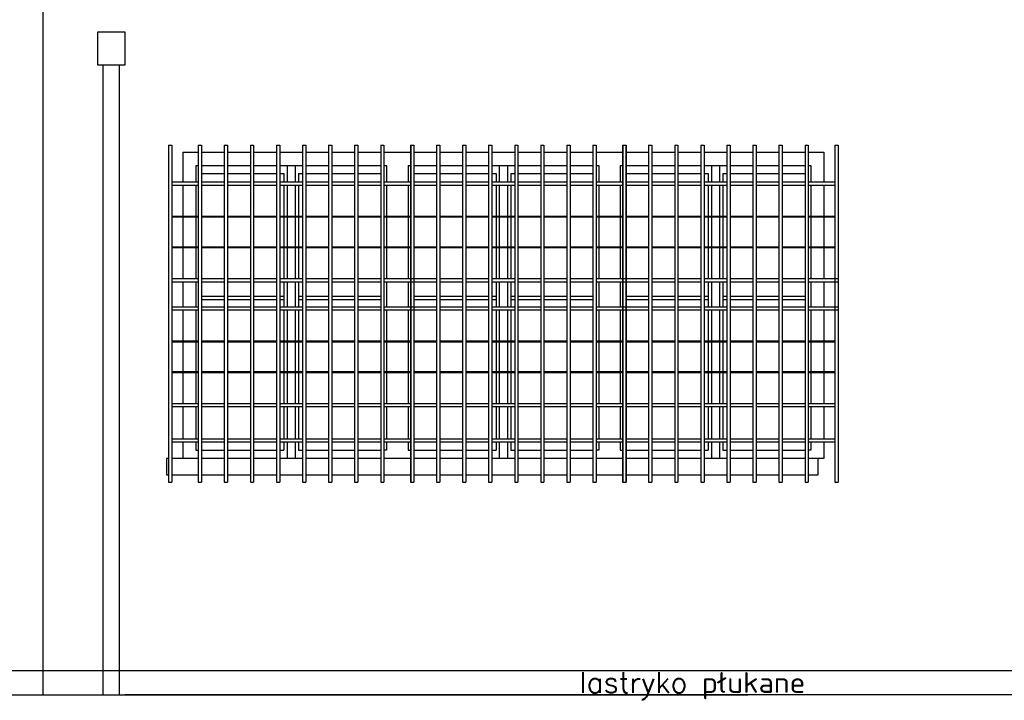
# Model space of a CAD drawing. Header units: millimetres. Extents: x 11979 to 23691, y 12825 to 41978.
# Tile 41 of 256: x 21223 to 21827, y 16792 to 17210. Entities that reach past the tile are written whole.
import ezdxf
from ezdxf.enums import TextEntityAlignment as Align

# ---------------------------------------------------------------- set-up
doc = ezdxf.new("R2010")
doc.units = ezdxf.units.MM
for name, color, linetype in [('-LI-WIDOK', 2, 'Continuous'), ('-TABELKA', 2, 'Continuous'), ('PROJEKTOWANE', 5, 'Continuous')]:
    doc.layers.add(name, color=color, linetype=linetype)
doc.styles.add('SIMPLEX', font='simplex')

msp = doc.modelspace()

# ---------------------------------------------------------------- linework, layer by layer
at = {"layer": '-LI-WIDOK'}
for p, q in [((21237.06, 17277.99), (21237.06, 16794.99)), ((21237.06, 17277.99), (21237.06, 16858.22)), ((21323.06, 17128.22), (21332.49, 17128.22)), ((21323.06, 17128.22), (21323.06, 17110.11)), ((21334.49, 17128.22), (21348.49, 17128.22)), ((21350.49, 17128.22), (21364.49, 17128.22)), ((21366.49, 17128.22), (21380.49, 17128.22)), ((21382.49, 17128.22), (21396.49, 17128.22)), ((21398.49, 17128.22), (21412.49, 17128.22)), ((21414.49, 17128.22), (21428.49, 17128.22)), ((21430.49, 17128.22), (21444.49, 17128.22)), ((21446.49, 17128.22), (21456.06, 17128.22)), ((21453.31, 17128.22), (21462.74, 17128.22)), ((21464.74, 17128.22), (21478.74, 17128.22)), ((21480.74, 17128.22), (21494.74, 17128.22)), ((21496.74, 17128.22), (21510.74, 17128.22)), ((21512.74, 17128.22), (21526.74, 17128.22)), ((21528.74, 17128.22), (21542.74, 17128.22)), ((21544.74, 17128.22), (21558.74, 17128.22)), ((21560.74, 17128.22), (21574.74, 17128.22)), ((21576.74, 17128.22), (21586.31, 17128.22)), ((21583.56, 17128.22), (21592.99, 17128.22)), ((21594.99, 17128.22), (21608.99, 17128.22)), ((21610.99, 17128.22), (21624.99, 17128.22)), ((21626.99, 17128.22), (21640.99, 17128.22)), ((21642.99, 17128.22), (21656.99, 17128.22)), ((21658.99, 17128.22), (21672.99, 17128.22)), ((21674.99, 17128.22), (21688.99, 17128.22)), ((21690.99, 17128.22), (21704.99, 17128.22)), ((21706.99, 17128.22), (21716.56, 17128.22)), ((21716.56, 17128.22), (21716.56, 17110.11)), ((21331.06, 17120.22), (21332.49, 17120.22)), ((21334.49, 17120.22), (21348.49, 17120.22)), ((21350.49, 17120.22), (21364.49, 17120.22)), ((21366.49, 17120.22), (21380.49, 17120.22)), ((21382.49, 17120.22), (21396.49, 17120.22)), ((21398.49, 17120.22), (21412.49, 17120.22)), ((21414.49, 17120.22), (21428.49, 17120.22)), ((21430.49, 17120.22), (21444.49, 17120.22)), ((21446.49, 17120.22), (21448.06, 17120.22)), ((21461.31, 17120.22), (21462.74, 17120.22)), ((21464.74, 17120.22), (21478.74, 17120.22)), ((21480.74, 17120.22), (21494.74, 17120.22)), ((21496.74, 17120.22), (21510.74, 17120.22)), ((21512.74, 17120.22), (21526.74, 17120.22)), ((21528.74, 17120.22), (21542.74, 17120.22)), ((21544.74, 17120.22), (21558.74, 17120.22)), ((21560.74, 17120.22), (21574.74, 17120.22)), ((21576.74, 17120.22), (21578.31, 17120.22)), ((21591.56, 17120.22), (21592.99, 17120.22)), ((21594.99, 17120.22), (21608.99, 17120.22)), ((21610.99, 17120.22), (21624.99, 17120.22)), ((21626.99, 17120.22), (21640.99, 17120.22)), ((21642.99, 17120.22), (21656.99, 17120.22)), ((21658.99, 17120.22), (21672.99, 17120.22)), ((21674.99, 17120.22), (21688.99, 17120.22)), ((21690.99, 17120.22), (21704.99, 17120.22)), ((21706.99, 17120.22), (21708.56, 17120.22)), ((21708.56, 17120.22), (21708.56, 17110.11)), ((21323.06, 17108.11), (21323.06, 17089.11)), ((21708.56, 17108.11), (21708.56, 17089.11)), ((21716.56, 17108.11), (21716.56, 17089.11)), ((21323.06, 17088.61), (21323.06, 17070.27)), ((21708.56, 17088.61), (21708.56, 17070.27)), ((21716.56, 17088.61), (21716.56, 17070.27)), ((21323.06, 17069.77), (21323.06, 17050.77)), ((21708.56, 17069.77), (21708.56, 17050.77)), ((21716.56, 17069.77), (21716.56, 17050.77)), ((21323.06, 17048.77), (21323.06, 17033.41)), ((21708.56, 17048.77), (21708.56, 17033.41)), ((21716.56, 17048.77), (21716.56, 17033.41)), ((21323.06, 17031.41), (21323.06, 17012.41)), ((21708.56, 17031.41), (21708.56, 17012.41)), ((21716.56, 17031.41), (21716.56, 17012.41)), ((21323.06, 17011.91), (21323.06, 16993.56)), ((21708.56, 17011.91), (21708.56, 16993.56)), ((21716.56, 17011.91), (21716.56, 16993.56)), ((21323.06, 16993.06), (21323.06, 16974.06)), ((21708.56, 16993.06), (21708.56, 16974.06)), ((21716.56, 16993.06), (21716.56, 16974.06)), ((21323.06, 16972.06), (21323.06, 16952.36)), ((21708.56, 16972.06), (21708.56, 16952.36)), ((21716.56, 16972.06), (21716.56, 16952.36)), ((21323.06, 16950.36), (21323.06, 16940.22)), ((21708.56, 16950.36), (21708.56, 16945.22)), ((21716.56, 16950.36), (21716.56, 16940.22)), ((21314.24, 16940.22), (21313.06, 16940.22)), ((21313.06, 16940.22), (21313.06, 16930.22)), ((21323.06, 16940.22), (21316.24, 16940.22)), ((21332.49, 16940.22), (21323.06, 16940.22)), ((21332.49, 16940.22), (21323.06, 16940.22)), ((21348.49, 16940.22), (21334.49, 16940.22)), ((21348.49, 16940.22), (21334.49, 16940.22)), ((21364.49, 16940.22), (21350.49, 16940.22)), ((21364.49, 16940.22), (21350.49, 16940.22)), ((21380.49, 16940.22), (21366.49, 16940.22)), ((21380.49, 16940.22), (21366.49, 16940.22)), ((21396.49, 16940.22), (21382.49, 16940.22)), ((21396.49, 16940.22), (21382.49, 16940.22)), ((21412.49, 16940.22), (21398.49, 16940.22)), ((21412.49, 16940.22), (21398.49, 16940.22)), ((21428.49, 16940.22), (21414.49, 16940.22)), ((21428.49, 16940.22), (21414.49, 16940.22)), ((21444.49, 16940.22), (21430.49, 16940.22)), ((21444.49, 16940.22), (21430.49, 16940.22)), ((21462.89, 16940.22), (21446.49, 16940.22)), ((21456.06, 16940.22), (21446.49, 16940.22)), ((21462.89, 16940.22), (21453.31, 16940.22)), ((21478.74, 16940.22), (21464.74, 16940.22)), ((21478.74, 16940.22), (21464.74, 16940.22)), ((21494.74, 16940.22), (21480.74, 16940.22)), ((21494.74, 16940.22), (21480.74, 16940.22)), ((21510.74, 16940.22), (21496.74, 16940.22)), ((21510.74, 16940.22), (21496.74, 16940.22)), ((21526.74, 16940.22), (21512.74, 16940.22)), ((21526.74, 16940.22), (21512.74, 16940.22)), ((21542.74, 16940.22), (21528.74, 16940.22)), ((21542.74, 16940.22), (21528.74, 16940.22)), ((21558.74, 16940.22), (21544.74, 16940.22)), ((21558.74, 16940.22), (21544.74, 16940.22)), ((21574.74, 16940.22), (21560.74, 16940.22)), ((21574.74, 16940.22), (21560.74, 16940.22)), ((21593.14, 16940.22), (21576.74, 16940.22)), ((21586.31, 16940.22), (21576.74, 16940.22)), ((21593.14, 16940.22), (21583.56, 16940.22)), ((21608.99, 16940.22), (21594.99, 16940.22)), ((21608.99, 16940.22), (21594.99, 16940.22)), ((21624.99, 16940.22), (21610.99, 16940.22)), ((21624.99, 16940.22), (21610.99, 16940.22)), ((21640.99, 16940.22), (21626.99, 16940.22)), ((21640.99, 16940.22), (21626.99, 16940.22)), ((21656.99, 16940.22), (21642.99, 16940.22)), ((21656.99, 16940.22), (21642.99, 16940.22)), ((21672.99, 16940.22), (21658.99, 16940.22)), ((21672.99, 16940.22), (21658.99, 16940.22)), ((21688.99, 16940.22), (21674.99, 16940.22)), ((21688.99, 16940.22), (21674.99, 16940.22)), ((21703.06, 16940.22), (21690.99, 16940.22)), ((21704.99, 16940.22), (21690.99, 16940.22)), ((21704.99, 16940.22), (21703.06, 16940.22)), ((21713.06, 16940.22), (21706.99, 16940.22)), ((21716.56, 16940.22), (21706.99, 16940.22)), ((21713.06, 16930.22), (21713.06, 16940.22)), ((21313.06, 16930.22), (21314.24, 16930.22)), ((21316.24, 16930.22), (21332.49, 16930.22)), ((21334.49, 16930.22), (21348.49, 16930.22)), ((21350.49, 16930.22), (21364.49, 16930.22)), ((21366.49, 16930.22), (21380.49, 16930.22)), ((21382.49, 16930.22), (21396.49, 16930.22)), ((21398.49, 16930.22), (21412.49, 16930.22)), ((21414.49, 16930.22), (21428.49, 16930.22)), ((21430.49, 16930.22), (21444.49, 16930.22)), ((21446.49, 16930.22), (21462.89, 16930.22)), ((21464.74, 16930.22), (21478.74, 16930.22)), ((21480.74, 16930.22), (21494.74, 16930.22)), ((21496.74, 16930.22), (21510.74, 16930.22)), ((21512.74, 16930.22), (21526.74, 16930.22)), ((21528.74, 16930.22), (21542.74, 16930.22)), ((21544.74, 16930.22), (21558.74, 16930.22)), ((21560.74, 16930.22), (21574.74, 16930.22)), ((21576.74, 16930.22), (21593.14, 16930.22)), ((21594.99, 16930.22), (21608.99, 16930.22)), ((21610.99, 16930.22), (21624.99, 16930.22)), ((21626.99, 16930.22), (21640.99, 16930.22)), ((21642.99, 16930.22), (21656.99, 16930.22)), ((21658.99, 16930.22), (21672.99, 16930.22)), ((21674.99, 16930.22), (21688.99, 16930.22)), ((21690.99, 16930.22), (21693.06, 16930.22)), ((21693.06, 16930.22), (21703.06, 16930.22)), ((21703.06, 16930.22), (21704.99, 16930.22)), ((21706.99, 16930.22), (21713.06, 16930.22)), ((20113.06, 16809.99), (21838.06, 16809.99)), ((20113.06, 16794.99), (21669.89, 16794.99)), ((22112.06, 16794.99), (21287.34, 16794.99))]:
    msp.add_line(p, q, dxfattribs=at)
at = {"layer": '-TABELKA'}
for p, q in [((21314.24, 17132.68), (21314.24, 16925.64)), ((21314.24, 17132.68), (21316.24, 17132.68)), ((21316.24, 17132.68), (21316.24, 16925.64)), ((21332.49, 17132.68), (21332.49, 16925.64)), ((21332.49, 17132.68), (21334.49, 17132.68)), ((21334.49, 17132.68), (21334.49, 16925.64)), ((21348.49, 17132.68), (21348.49, 16925.64)), ((21348.49, 17132.68), (21350.49, 17132.68)), ((21350.49, 17132.68), (21350.49, 16925.64)), ((21364.49, 17132.68), (21364.49, 16925.64)), ((21364.49, 17132.68), (21366.49, 17132.68)), ((21366.49, 17132.68), (21366.49, 16925.64)), ((21380.49, 17132.68), (21380.49, 16925.64)), ((21380.49, 17132.68), (21382.49, 17132.68)), ((21382.49, 17132.68), (21382.49, 16925.64)), ((21382.49, 17132.68), (21382.49, 16925.64)), ((21396.49, 17132.68), (21396.49, 16925.64)), ((21396.49, 17132.68), (21398.49, 17132.68)), ((21398.49, 17132.68), (21398.49, 16925.64)), ((21412.49, 17132.68), (21412.49, 16925.64)), ((21412.49, 17132.68), (21414.49, 17132.68)), ((21414.49, 17132.68), (21414.49, 16925.64)), ((21428.49, 17132.68), (21428.49, 16925.64)), ((21428.49, 17132.68), (21430.49, 17132.68)), ((21430.49, 17132.68), (21430.49, 16925.64)), ((21444.49, 17132.68), (21444.49, 16925.64)), ((21444.49, 17132.68), (21446.49, 17132.68)), ((21444.49, 17132.68), (21444.49, 16925.64)), ((21444.49, 17132.68), (21446.49, 17132.68)), ((21446.49, 17132.68), (21446.49, 16925.64)), ((21446.49, 17132.68), (21446.49, 16925.64)), ((21462.74, 17132.68), (21462.74, 16925.64)), ((21462.74, 17132.68), (21464.74, 17132.68)), ((21462.89, 17132.68), (21462.89, 16925.64)), ((21462.89, 17132.68), (21464.89, 17132.68)), ((21464.74, 17132.68), (21464.74, 16925.64)), ((21464.89, 17132.68), (21464.89, 16925.64)), ((21478.74, 17132.68), (21478.74, 16925.64)), ((21478.74, 17132.68), (21480.74, 17132.68)), ((21480.74, 17132.68), (21480.74, 16925.64)), ((21494.74, 17132.68), (21494.74, 16925.64)), ((21494.74, 17132.68), (21496.74, 17132.68)), ((21496.74, 17132.68), (21496.74, 16925.64)), ((21510.74, 17132.68), (21510.74, 16925.64)), ((21510.74, 17132.68), (21512.74, 17132.68)), ((21512.74, 17132.68), (21512.74, 16925.64)), ((21512.74, 17132.68), (21512.74, 16925.64)), ((21526.74, 17132.68), (21526.74, 16925.64)), ((21526.74, 17132.68), (21528.74, 17132.68)), ((21528.74, 17132.68), (21528.74, 16925.64)), ((21542.74, 17132.68), (21542.74, 16925.64)), ((21542.74, 17132.68), (21544.74, 17132.68)), ((21544.74, 17132.68), (21544.74, 16925.64)), ((21558.74, 17132.68), (21558.74, 16925.64)), ((21558.74, 17132.68), (21560.74, 17132.68)), ((21560.74, 17132.68), (21560.74, 16925.64)), ((21574.74, 17132.68), (21574.74, 16925.64)), ((21574.74, 17132.68), (21576.74, 17132.68)), ((21574.74, 17132.68), (21574.74, 16925.64)), ((21574.74, 17132.68), (21576.74, 17132.68)), ((21576.74, 17132.68), (21576.74, 16925.64)), ((21576.74, 17132.68), (21576.74, 16925.64)), ((21592.99, 17132.68), (21592.99, 16925.64)), ((21592.99, 17132.68), (21594.99, 17132.68)), ((21593.14, 17132.68), (21593.14, 16925.64)), ((21593.14, 17132.68), (21595.14, 17132.68)), ((21594.99, 17132.68), (21594.99, 16925.64)), ((21595.14, 17132.68), (21595.14, 16925.64)), ((21608.99, 17132.68), (21608.99, 16925.64)), ((21608.99, 17132.68), (21610.99, 17132.68)), ((21610.99, 17132.68), (21610.99, 16925.64)), ((21624.99, 17132.68), (21624.99, 16925.64)), ((21624.99, 17132.68), (21626.99, 17132.68)), ((21626.99, 17132.68), (21626.99, 16925.64)), ((21640.99, 17132.68), (21640.99, 16925.64)), ((21640.99, 17132.68), (21642.99, 17132.68)), ((21642.99, 17132.68), (21642.99, 16925.64)), ((21642.99, 17132.68), (21642.99, 16925.64)), ((21656.99, 17132.68), (21656.99, 16925.64)), ((21656.99, 17132.68), (21658.99, 17132.68)), ((21658.99, 17132.68), (21658.99, 16925.64)), ((21672.99, 17132.68), (21672.99, 16925.64)), ((21672.99, 17132.68), (21674.99, 17132.68)), ((21674.99, 17132.68), (21674.99, 16925.64)), ((21688.99, 17132.68), (21688.99, 16925.64)), ((21688.99, 17132.68), (21690.99, 17132.68)), ((21690.99, 17132.68), (21690.99, 16925.64)), ((21704.99, 17132.68), (21704.99, 16925.64)), ((21704.99, 17132.68), (21706.99, 17132.68)), ((21706.99, 17132.68), (21706.99, 16925.64)), ((21723.39, 17132.68), (21723.39, 16925.64)), ((21723.39, 17132.68), (21725.39, 17132.68)), ((21725.39, 17132.68), (21725.39, 16925.64)), ((21316.24, 17110.11), (21332.49, 17110.11)), ((21316.24, 17108.11), (21332.49, 17108.11)), ((21334.49, 17110.11), (21348.49, 17110.11)), ((21334.49, 17108.11), (21348.49, 17108.11)), ((21350.49, 17110.11), (21364.49, 17110.11)), ((21350.49, 17108.11), (21364.49, 17108.11)), ((21366.49, 17110.11), (21380.49, 17110.11)), ((21366.49, 17108.11), (21380.49, 17108.11)), ((21382.49, 17110.11), (21396.49, 17110.11)), ((21382.49, 17108.11), (21396.49, 17108.11)), ((21398.49, 17110.11), (21412.49, 17110.11)), ((21398.49, 17108.11), (21412.49, 17108.11)), ((21414.49, 17110.11), (21428.49, 17110.11)), ((21414.49, 17108.11), (21428.49, 17108.11)), ((21430.49, 17110.11), (21444.49, 17110.11)), ((21430.49, 17108.11), (21444.49, 17108.11)), ((21446.49, 17110.11), (21462.89, 17110.11)), ((21446.49, 17110.11), (21462.74, 17110.11)), ((21446.49, 17108.11), (21462.89, 17108.11)), ((21446.49, 17108.11), (21462.74, 17108.11)), ((21464.74, 17110.11), (21478.74, 17110.11)), ((21464.74, 17108.11), (21478.74, 17108.11)), ((21480.74, 17110.11), (21494.74, 17110.11)), ((21480.74, 17108.11), (21494.74, 17108.11)), ((21496.74, 17110.11), (21510.74, 17110.11)), ((21496.74, 17108.11), (21510.74, 17108.11)), ((21512.74, 17110.11), (21526.74, 17110.11)), ((21512.74, 17108.11), (21526.74, 17108.11)), ((21528.74, 17110.11), (21542.74, 17110.11)), ((21528.74, 17108.11), (21542.74, 17108.11)), ((21544.74, 17110.11), (21558.74, 17110.11)), ((21544.74, 17108.11), (21558.74, 17108.11)), ((21560.74, 17110.11), (21574.74, 17110.11)), ((21560.74, 17108.11), (21574.74, 17108.11)), ((21576.74, 17110.11), (21593.14, 17110.11)), ((21576.74, 17110.11), (21592.99, 17110.11)), ((21576.74, 17108.11), (21593.14, 17108.11)), ((21576.74, 17108.11), (21592.99, 17108.11)), ((21594.99, 17110.11), (21608.99, 17110.11)), ((21594.99, 17108.11), (21608.99, 17108.11)), ((21610.99, 17110.11), (21624.99, 17110.11)), ((21610.99, 17108.11), (21624.99, 17108.11)), ((21626.99, 17110.11), (21640.99, 17110.11)), ((21626.99, 17108.11), (21640.99, 17108.11)), ((21642.99, 17110.11), (21656.99, 17110.11)), ((21642.99, 17108.11), (21656.99, 17108.11)), ((21658.99, 17110.11), (21672.99, 17110.11)), ((21658.99, 17108.11), (21672.99, 17108.11)), ((21674.99, 17110.11), (21688.99, 17110.11)), ((21674.99, 17108.11), (21688.99, 17108.11)), ((21690.99, 17110.11), (21704.99, 17110.11)), ((21690.99, 17108.11), (21704.99, 17108.11)), ((21706.99, 17110.11), (21723.39, 17110.11)), ((21706.99, 17108.11), (21723.39, 17108.11)), ((21316.24, 17089.11), (21332.49, 17089.11)), ((21334.49, 17089.11), (21348.49, 17089.11)), ((21350.49, 17089.11), (21364.49, 17089.11)), ((21366.49, 17089.11), (21380.49, 17089.11)), ((21382.49, 17089.11), (21396.49, 17089.11)), ((21398.49, 17089.11), (21412.49, 17089.11)), ((21414.49, 17089.11), (21428.49, 17089.11)), ((21430.49, 17089.11), (21444.49, 17089.11)), ((21446.49, 17089.11), (21462.89, 17089.11)), ((21446.49, 17089.11), (21462.74, 17089.11)), ((21464.74, 17089.11), (21478.74, 17089.11)), ((21480.74, 17089.11), (21494.74, 17089.11)), ((21496.74, 17089.11), (21510.74, 17089.11)), ((21512.74, 17089.11), (21526.74, 17089.11)), ((21528.74, 17089.11), (21542.74, 17089.11)), ((21544.74, 17089.11), (21558.74, 17089.11)), ((21560.74, 17089.11), (21574.74, 17089.11)), ((21576.74, 17089.11), (21593.14, 17089.11)), ((21576.74, 17089.11), (21592.99, 17089.11)), ((21594.99, 17089.11), (21608.99, 17089.11)), ((21610.99, 17089.11), (21624.99, 17089.11)), ((21626.99, 17089.11), (21640.99, 17089.11)), ((21642.99, 17089.11), (21656.99, 17089.11)), ((21658.99, 17089.11), (21672.99, 17089.11)), ((21674.99, 17089.11), (21688.99, 17089.11)), ((21690.99, 17089.11), (21704.99, 17089.11)), ((21706.99, 17089.11), (21723.39, 17089.11)), ((21316.24, 17088.61), (21332.49, 17088.61)), ((21334.49, 17088.61), (21348.49, 17088.61)), ((21350.49, 17088.61), (21364.49, 17088.61)), ((21366.49, 17088.61), (21380.49, 17088.61)), ((21382.49, 17088.61), (21396.49, 17088.61)), ((21398.49, 17088.61), (21412.49, 17088.61)), ((21414.49, 17088.61), (21428.49, 17088.61)), ((21430.49, 17088.61), (21444.49, 17088.61)), ((21446.49, 17088.61), (21462.89, 17088.61)), ((21446.49, 17088.61), (21462.74, 17088.61)), ((21464.74, 17088.61), (21478.74, 17088.61)), ((21480.74, 17088.61), (21494.74, 17088.61)), ((21496.74, 17088.61), (21510.74, 17088.61)), ((21512.74, 17088.61), (21526.74, 17088.61)), ((21528.74, 17088.61), (21542.74, 17088.61)), ((21544.74, 17088.61), (21558.74, 17088.61)), ((21560.74, 17088.61), (21574.74, 17088.61)), ((21576.74, 17088.61), (21593.14, 17088.61)), ((21576.74, 17088.61), (21592.99, 17088.61)), ((21594.99, 17088.61), (21608.99, 17088.61)), ((21610.99, 17088.61), (21624.99, 17088.61)), ((21626.99, 17088.61), (21640.99, 17088.61)), ((21642.99, 17088.61), (21656.99, 17088.61)), ((21658.99, 17088.61), (21672.99, 17088.61)), ((21674.99, 17088.61), (21688.99, 17088.61)), ((21690.99, 17088.61), (21704.99, 17088.61)), ((21706.99, 17088.61), (21723.39, 17088.61)), ((21316.24, 17070.27), (21332.49, 17070.27)), ((21316.24, 17069.77), (21332.49, 17069.77)), ((21334.49, 17070.27), (21348.49, 17070.27)), ((21334.49, 17069.77), (21348.49, 17069.77)), ((21350.49, 17070.27), (21364.49, 17070.27)), ((21350.49, 17069.77), (21364.49, 17069.77)), ((21366.49, 17070.27), (21380.49, 17070.27)), ((21366.49, 17069.77), (21380.49, 17069.77)), ((21382.49, 17070.27), (21396.49, 17070.27)), ((21382.49, 17069.77), (21396.49, 17069.77)), ((21398.49, 17070.27), (21412.49, 17070.27)), ((21398.49, 17069.77), (21412.49, 17069.77)), ((21414.49, 17070.27), (21428.49, 17070.27)), ((21414.49, 17069.77), (21428.49, 17069.77)), ((21430.49, 17070.27), (21444.49, 17070.27)), ((21430.49, 17069.77), (21444.49, 17069.77)), ((21446.49, 17070.27), (21462.89, 17070.27)), ((21446.49, 17070.27), (21462.74, 17070.27)), ((21446.49, 17069.77), (21462.89, 17069.77)), ((21446.49, 17069.77), (21462.74, 17069.77)), ((21464.74, 17070.27), (21478.74, 17070.27)), ((21464.74, 17069.77), (21478.74, 17069.77)), ((21480.74, 17070.27), (21494.74, 17070.27)), ((21480.74, 17069.77), (21494.74, 17069.77)), ((21496.74, 17070.27), (21510.74, 17070.27)), ((21496.74, 17069.77), (21510.74, 17069.77)), ((21512.74, 17070.27), (21526.74, 17070.27)), ((21512.74, 17069.77), (21526.74, 17069.77)), ((21528.74, 17070.27), (21542.74, 17070.27)), ((21528.74, 17069.77), (21542.74, 17069.77)), ((21544.74, 17070.27), (21558.74, 17070.27)), ((21544.74, 17069.77), (21558.74, 17069.77)), ((21560.74, 17070.27), (21574.74, 17070.27)), ((21560.74, 17069.77), (21574.74, 17069.77)), ((21576.74, 17070.27), (21593.14, 17070.27)), ((21576.74, 17070.27), (21592.99, 17070.27)), ((21576.74, 17069.77), (21593.14, 17069.77)), ((21576.74, 17069.77), (21592.99, 17069.77)), ((21594.99, 17070.27), (21608.99, 17070.27)), ((21594.99, 17069.77), (21608.99, 17069.77)), ((21610.99, 17070.27), (21624.99, 17070.27)), ((21610.99, 17069.77), (21624.99, 17069.77)), ((21626.99, 17070.27), (21640.99, 17070.27)), ((21626.99, 17069.77), (21640.99, 17069.77)), ((21642.99, 17070.27), (21656.99, 17070.27)), ((21642.99, 17069.77), (21656.99, 17069.77)), ((21658.99, 17070.27), (21672.99, 17070.27)), ((21658.99, 17069.77), (21672.99, 17069.77)), ((21674.99, 17070.27), (21688.99, 17070.27)), ((21674.99, 17069.77), (21688.99, 17069.77)), ((21690.99, 17070.27), (21704.99, 17070.27)), ((21690.99, 17069.77), (21704.99, 17069.77)), ((21706.99, 17070.27), (21723.39, 17070.27)), ((21706.99, 17069.77), (21723.39, 17069.77)), ((21316.24, 17050.77), (21332.49, 17050.77)), ((21316.24, 17048.77), (21332.49, 17048.77)), ((21334.49, 17050.77), (21348.49, 17050.77)), ((21334.49, 17048.77), (21348.49, 17048.77)), ((21350.49, 17050.77), (21364.49, 17050.77)), ((21350.49, 17048.77), (21364.49, 17048.77)), ((21366.49, 17050.77), (21380.49, 17050.77)), ((21366.49, 17048.77), (21380.49, 17048.77)), ((21382.49, 17050.77), (21396.49, 17050.77)), ((21382.49, 17048.77), (21396.49, 17048.77)), ((21398.49, 17050.77), (21412.49, 17050.77)), ((21398.49, 17048.77), (21412.49, 17048.77)), ((21414.49, 17050.77), (21428.49, 17050.77)), ((21414.49, 17048.77), (21428.49, 17048.77)), ((21430.49, 17050.77), (21444.49, 17050.77)), ((21430.49, 17048.77), (21444.49, 17048.77)), ((21446.49, 17050.77), (21464.89, 17050.77)), ((21446.49, 17050.77), (21462.74, 17050.77)), ((21446.49, 17048.77), (21464.89, 17048.77)), ((21446.49, 17048.77), (21462.74, 17048.77)), ((21464.74, 17050.77), (21478.74, 17050.77)), ((21464.74, 17048.77), (21478.74, 17048.77)), ((21480.74, 17050.77), (21494.74, 17050.77)), ((21480.74, 17048.77), (21494.74, 17048.77)), ((21496.74, 17050.77), (21510.74, 17050.77)), ((21496.74, 17048.77), (21510.74, 17048.77)), ((21512.74, 17050.77), (21526.74, 17050.77)), ((21512.74, 17048.77), (21526.74, 17048.77)), ((21528.74, 17050.77), (21542.74, 17050.77)), ((21528.74, 17048.77), (21542.74, 17048.77)), ((21544.74, 17050.77), (21558.74, 17050.77)), ((21544.74, 17048.77), (21558.74, 17048.77)), ((21560.74, 17050.77), (21574.74, 17050.77)), ((21560.74, 17048.77), (21574.74, 17048.77)), ((21576.74, 17050.77), (21595.14, 17050.77)), ((21576.74, 17050.77), (21592.99, 17050.77)), ((21576.74, 17048.77), (21595.14, 17048.77)), ((21576.74, 17048.77), (21592.99, 17048.77)), ((21594.99, 17050.77), (21608.99, 17050.77)), ((21594.99, 17048.77), (21608.99, 17048.77)), ((21610.99, 17050.77), (21624.99, 17050.77)), ((21610.99, 17048.77), (21624.99, 17048.77)), ((21626.99, 17050.77), (21640.99, 17050.77)), ((21626.99, 17048.77), (21640.99, 17048.77)), ((21642.99, 17050.77), (21656.99, 17050.77)), ((21642.99, 17048.77), (21656.99, 17048.77)), ((21658.99, 17050.77), (21672.99, 17050.77)), ((21658.99, 17048.77), (21672.99, 17048.77)), ((21674.99, 17050.77), (21688.99, 17050.77)), ((21674.99, 17048.77), (21688.99, 17048.77)), ((21690.99, 17050.77), (21704.99, 17050.77)), ((21690.99, 17048.77), (21704.99, 17048.77)), ((21706.99, 17050.77), (21725.39, 17050.77)), ((21706.99, 17048.77), (21725.39, 17048.77)), ((21316.24, 17033.41), (21332.56, 17033.41)), ((21316.24, 17031.41), (21332.49, 17031.41)), ((21334.49, 17033.41), (21348.49, 17033.41)), ((21334.49, 17031.41), (21348.49, 17031.41)), ((21350.49, 17033.41), (21364.49, 17033.41)), ((21350.49, 17031.41), (21364.49, 17031.41)), ((21366.49, 17033.41), (21380.49, 17033.41)), ((21366.49, 17031.41), (21380.49, 17031.41)), ((21382.49, 17033.41), (21396.49, 17033.41)), ((21382.49, 17031.41), (21396.49, 17031.41)), ((21398.49, 17033.41), (21412.49, 17033.41)), ((21398.49, 17031.41), (21412.49, 17031.41)), ((21414.49, 17033.41), (21428.49, 17033.41)), ((21414.49, 17031.41), (21428.49, 17031.41)), ((21430.49, 17033.41), (21444.49, 17033.41)), ((21430.49, 17031.41), (21444.49, 17031.41)), ((21446.24, 17033.41), (21464.89, 17033.41)), ((21446.24, 17031.41), (21464.89, 17031.41)), ((21446.49, 17033.41), (21462.81, 17033.41)), ((21446.49, 17031.41), (21462.74, 17031.41)), ((21464.74, 17033.41), (21478.74, 17033.41)), ((21464.74, 17031.41), (21478.74, 17031.41)), ((21480.74, 17033.41), (21494.74, 17033.41)), ((21480.74, 17031.41), (21494.74, 17031.41)), ((21496.74, 17033.41), (21510.74, 17033.41)), ((21496.74, 17031.41), (21510.74, 17031.41)), ((21512.74, 17033.41), (21526.74, 17033.41)), ((21512.74, 17031.41), (21526.74, 17031.41)), ((21528.74, 17033.41), (21542.74, 17033.41)), ((21528.74, 17031.41), (21542.74, 17031.41)), ((21544.74, 17033.41), (21558.74, 17033.41)), ((21544.74, 17031.41), (21558.74, 17031.41)), ((21560.74, 17033.41), (21574.74, 17033.41)), ((21560.74, 17031.41), (21574.74, 17031.41)), ((21576.49, 17033.41), (21595.14, 17033.41)), ((21576.49, 17031.41), (21595.14, 17031.41)), ((21576.74, 17033.41), (21593.06, 17033.41)), ((21576.74, 17031.41), (21592.99, 17031.41)), ((21594.99, 17033.41), (21608.99, 17033.41)), ((21594.99, 17031.41), (21608.99, 17031.41)), ((21610.99, 17033.41), (21624.99, 17033.41)), ((21610.99, 17031.41), (21624.99, 17031.41)), ((21626.99, 17033.41), (21640.99, 17033.41)), ((21626.99, 17031.41), (21640.99, 17031.41)), ((21642.99, 17033.41), (21656.99, 17033.41)), ((21642.99, 17031.41), (21656.99, 17031.41)), ((21658.99, 17033.41), (21672.99, 17033.41)), ((21658.99, 17031.41), (21672.99, 17031.41)), ((21674.99, 17033.41), (21688.99, 17033.41)), ((21674.99, 17031.41), (21688.99, 17031.41)), ((21690.99, 17033.41), (21704.99, 17033.41)), ((21690.99, 17031.41), (21704.99, 17031.41)), ((21706.74, 17033.41), (21725.39, 17033.41)), ((21706.74, 17031.41), (21725.39, 17031.41)), ((21316.24, 17012.41), (21332.49, 17012.41)), ((21316.24, 17011.91), (21332.49, 17011.91)), ((21334.49, 17012.41), (21348.49, 17012.41)), ((21334.49, 17011.91), (21348.49, 17011.91)), ((21350.49, 17012.41), (21364.49, 17012.41)), ((21350.49, 17011.91), (21364.49, 17011.91)), ((21366.49, 17012.41), (21380.49, 17012.41)), ((21366.49, 17011.91), (21380.49, 17011.91)), ((21382.49, 17012.41), (21396.49, 17012.41)), ((21382.49, 17011.91), (21396.49, 17011.91)), ((21398.49, 17012.41), (21412.49, 17012.41)), ((21398.49, 17011.91), (21412.49, 17011.91)), ((21414.49, 17012.41), (21428.49, 17012.41)), ((21414.49, 17011.91), (21428.49, 17011.91)), ((21430.49, 17012.41), (21444.49, 17012.41)), ((21430.49, 17011.91), (21444.49, 17011.91)), ((21446.49, 17012.41), (21462.89, 17012.41)), ((21446.49, 17012.41), (21462.74, 17012.41)), ((21446.49, 17011.91), (21462.89, 17011.91)), ((21446.49, 17011.91), (21462.74, 17011.91)), ((21464.74, 17012.41), (21478.74, 17012.41)), ((21464.74, 17011.91), (21478.74, 17011.91)), ((21480.74, 17012.41), (21494.74, 17012.41)), ((21480.74, 17011.91), (21494.74, 17011.91)), ((21496.74, 17012.41), (21510.74, 17012.41)), ((21496.74, 17011.91), (21510.74, 17011.91)), ((21512.74, 17012.41), (21526.74, 17012.41)), ((21512.74, 17011.91), (21526.74, 17011.91)), ((21528.74, 17012.41), (21542.74, 17012.41)), ((21528.74, 17011.91), (21542.74, 17011.91)), ((21544.74, 17012.41), (21558.74, 17012.41)), ((21544.74, 17011.91), (21558.74, 17011.91)), ((21560.74, 17012.41), (21574.74, 17012.41)), ((21560.74, 17011.91), (21574.74, 17011.91)), ((21576.74, 17012.41), (21593.14, 17012.41)), ((21576.74, 17012.41), (21592.99, 17012.41)), ((21576.74, 17011.91), (21593.14, 17011.91)), ((21576.74, 17011.91), (21592.99, 17011.91)), ((21594.99, 17012.41), (21608.99, 17012.41)), ((21594.99, 17011.91), (21608.99, 17011.91)), ((21610.99, 17012.41), (21624.99, 17012.41)), ((21610.99, 17011.91), (21624.99, 17011.91)), ((21626.99, 17012.41), (21640.99, 17012.41)), ((21626.99, 17011.91), (21640.99, 17011.91)), ((21642.99, 17012.41), (21656.99, 17012.41)), ((21642.99, 17011.91), (21656.99, 17011.91)), ((21658.99, 17012.41), (21672.99, 17012.41)), ((21658.99, 17011.91), (21672.99, 17011.91)), ((21674.99, 17012.41), (21688.99, 17012.41)), ((21674.99, 17011.91), (21688.99, 17011.91)), ((21690.99, 17012.41), (21704.99, 17012.41)), ((21690.99, 17011.91), (21704.99, 17011.91)), ((21706.99, 17012.41), (21723.39, 17012.41)), ((21706.99, 17011.91), (21723.39, 17011.91)), ((21316.24, 16993.56), (21332.49, 16993.56)), ((21316.24, 16993.06), (21332.49, 16993.06)), ((21334.49, 16993.56), (21348.49, 16993.56)), ((21334.49, 16993.06), (21348.49, 16993.06)), ((21350.49, 16993.56), (21364.49, 16993.56)), ((21350.49, 16993.06), (21364.49, 16993.06)), ((21366.49, 16993.56), (21380.49, 16993.56)), ((21366.49, 16993.06), (21380.49, 16993.06)), ((21382.49, 16993.56), (21396.49, 16993.56)), ((21382.49, 16993.06), (21396.49, 16993.06)), ((21398.49, 16993.56), (21412.49, 16993.56)), ((21398.49, 16993.06), (21412.49, 16993.06)), ((21414.49, 16993.56), (21428.49, 16993.56)), ((21414.49, 16993.06), (21428.49, 16993.06)), ((21430.49, 16993.56), (21444.49, 16993.56)), ((21430.49, 16993.06), (21444.49, 16993.06)), ((21446.49, 16993.56), (21462.89, 16993.56)), ((21446.49, 16993.56), (21462.74, 16993.56)), ((21446.49, 16993.06), (21462.89, 16993.06)), ((21446.49, 16993.06), (21462.74, 16993.06)), ((21464.74, 16993.56), (21478.74, 16993.56)), ((21464.74, 16993.06), (21478.74, 16993.06)), ((21480.74, 16993.56), (21494.74, 16993.56)), ((21480.74, 16993.06), (21494.74, 16993.06)), ((21496.74, 16993.56), (21510.74, 16993.56)), ((21496.74, 16993.06), (21510.74, 16993.06)), ((21512.74, 16993.56), (21526.74, 16993.56)), ((21512.74, 16993.06), (21526.74, 16993.06)), ((21528.74, 16993.56), (21542.74, 16993.56)), ((21528.74, 16993.06), (21542.74, 16993.06)), ((21544.74, 16993.56), (21558.74, 16993.56)), ((21544.74, 16993.06), (21558.74, 16993.06)), ((21560.74, 16993.56), (21574.74, 16993.56)), ((21560.74, 16993.06), (21574.74, 16993.06)), ((21576.74, 16993.56), (21593.14, 16993.56)), ((21576.74, 16993.56), (21592.99, 16993.56)), ((21576.74, 16993.06), (21593.14, 16993.06)), ((21576.74, 16993.06), (21592.99, 16993.06)), ((21594.99, 16993.56), (21608.99, 16993.56)), ((21594.99, 16993.06), (21608.99, 16993.06)), ((21610.99, 16993.56), (21624.99, 16993.56)), ((21610.99, 16993.06), (21624.99, 16993.06)), ((21626.99, 16993.56), (21640.99, 16993.56)), ((21626.99, 16993.06), (21640.99, 16993.06)), ((21642.99, 16993.56), (21656.99, 16993.56)), ((21642.99, 16993.06), (21656.99, 16993.06)), ((21658.99, 16993.56), (21672.99, 16993.56)), ((21658.99, 16993.06), (21672.99, 16993.06)), ((21674.99, 16993.56), (21688.99, 16993.56)), ((21674.99, 16993.06), (21688.99, 16993.06)), ((21690.99, 16993.56), (21704.99, 16993.56)), ((21690.99, 16993.06), (21704.99, 16993.06)), ((21706.99, 16993.56), (21723.39, 16993.56)), ((21706.99, 16993.06), (21723.39, 16993.06)), ((21316.24, 16974.06), (21332.49, 16974.06)), ((21334.49, 16974.06), (21348.49, 16974.06)), ((21350.49, 16974.06), (21364.49, 16974.06)), ((21366.49, 16974.06), (21380.49, 16974.06)), ((21382.49, 16974.06), (21396.49, 16974.06)), ((21398.49, 16974.06), (21412.49, 16974.06)), ((21414.49, 16974.06), (21428.49, 16974.06)), ((21430.49, 16974.06), (21444.49, 16974.06)), ((21446.49, 16974.06), (21462.74, 16974.06)), ((21446.56, 16974.06), (21462.89, 16974.06)), ((21464.74, 16974.06), (21478.74, 16974.06)), ((21480.74, 16974.06), (21494.74, 16974.06)), ((21496.74, 16974.06), (21510.74, 16974.06)), ((21512.74, 16974.06), (21526.74, 16974.06)), ((21528.74, 16974.06), (21542.74, 16974.06)), ((21544.74, 16974.06), (21558.74, 16974.06)), ((21560.74, 16974.06), (21574.74, 16974.06)), ((21576.74, 16974.06), (21592.99, 16974.06)), ((21576.81, 16974.06), (21593.14, 16974.06)), ((21594.99, 16974.06), (21608.99, 16974.06)), ((21610.99, 16974.06), (21624.99, 16974.06)), ((21626.99, 16974.06), (21640.99, 16974.06)), ((21642.99, 16974.06), (21656.99, 16974.06)), ((21658.99, 16974.06), (21672.99, 16974.06)), ((21674.99, 16974.06), (21688.99, 16974.06)), ((21690.99, 16974.06), (21704.99, 16974.06)), ((21707.06, 16974.06), (21723.39, 16974.06)), ((21316.24, 16972.06), (21332.49, 16972.06)), ((21334.49, 16972.06), (21348.49, 16972.06)), ((21350.49, 16972.06), (21364.49, 16972.06)), ((21366.49, 16972.06), (21380.49, 16972.06)), ((21382.49, 16972.06), (21396.49, 16972.06)), ((21398.49, 16972.06), (21412.49, 16972.06)), ((21414.49, 16972.06), (21428.49, 16972.06)), ((21430.49, 16972.06), (21444.49, 16972.06)), ((21446.49, 16972.06), (21462.89, 16972.06)), ((21446.49, 16972.06), (21462.74, 16972.06)), ((21464.74, 16972.06), (21478.74, 16972.06)), ((21480.74, 16972.06), (21494.74, 16972.06)), ((21496.74, 16972.06), (21510.74, 16972.06)), ((21512.74, 16972.06), (21526.74, 16972.06)), ((21528.74, 16972.06), (21542.74, 16972.06)), ((21544.74, 16972.06), (21558.74, 16972.06)), ((21560.74, 16972.06), (21574.74, 16972.06)), ((21576.74, 16972.06), (21593.14, 16972.06)), ((21576.74, 16972.06), (21592.99, 16972.06)), ((21594.99, 16972.06), (21608.99, 16972.06)), ((21610.99, 16972.06), (21624.99, 16972.06)), ((21626.99, 16972.06), (21640.99, 16972.06)), ((21642.99, 16972.06), (21656.99, 16972.06)), ((21658.99, 16972.06), (21672.99, 16972.06)), ((21674.99, 16972.06), (21688.99, 16972.06)), ((21690.99, 16972.06), (21704.99, 16972.06)), ((21706.99, 16972.06), (21723.39, 16972.06)), ((21316.24, 16952.36), (21332.49, 16952.36)), ((21316.24, 16950.36), (21332.49, 16950.36)), ((21334.49, 16952.36), (21348.49, 16952.36)), ((21334.49, 16950.36), (21348.49, 16950.36)), ((21350.49, 16952.36), (21364.49, 16952.36)), ((21350.49, 16950.36), (21364.49, 16950.36)), ((21366.49, 16952.36), (21380.49, 16952.36)), ((21366.49, 16950.36), (21380.49, 16950.36)), ((21382.49, 16952.36), (21396.49, 16952.36)), ((21382.49, 16950.36), (21396.49, 16950.36)), ((21398.49, 16952.36), (21412.49, 16952.36)), ((21398.49, 16950.36), (21412.49, 16950.36)), ((21414.49, 16952.36), (21428.49, 16952.36)), ((21414.49, 16950.36), (21428.49, 16950.36)), ((21430.49, 16952.36), (21444.49, 16952.36)), ((21430.49, 16950.36), (21444.49, 16950.36)), ((21446.49, 16952.36), (21462.74, 16952.36)), ((21446.49, 16950.36), (21462.89, 16950.36)), ((21446.49, 16950.36), (21462.74, 16950.36)), ((21446.56, 16952.36), (21462.89, 16952.36)), ((21464.74, 16952.36), (21478.74, 16952.36)), ((21464.74, 16950.36), (21478.74, 16950.36)), ((21480.74, 16952.36), (21494.74, 16952.36)), ((21480.74, 16950.36), (21494.74, 16950.36)), ((21496.74, 16952.36), (21510.74, 16952.36)), ((21496.74, 16950.36), (21510.74, 16950.36)), ((21512.74, 16952.36), (21526.74, 16952.36)), ((21512.74, 16950.36), (21526.74, 16950.36)), ((21528.74, 16952.36), (21542.74, 16952.36)), ((21528.74, 16950.36), (21542.74, 16950.36)), ((21544.74, 16952.36), (21558.74, 16952.36)), ((21544.74, 16950.36), (21558.74, 16950.36)), ((21560.74, 16952.36), (21574.74, 16952.36)), ((21560.74, 16950.36), (21574.74, 16950.36)), ((21576.74, 16952.36), (21592.99, 16952.36)), ((21576.74, 16950.36), (21593.14, 16950.36)), ((21576.74, 16950.36), (21592.99, 16950.36)), ((21576.81, 16952.36), (21593.14, 16952.36)), ((21594.99, 16952.36), (21608.99, 16952.36)), ((21594.99, 16950.36), (21608.99, 16950.36)), ((21610.99, 16952.36), (21624.99, 16952.36)), ((21610.99, 16950.36), (21624.99, 16950.36)), ((21626.99, 16952.36), (21640.99, 16952.36)), ((21626.99, 16950.36), (21640.99, 16950.36)), ((21642.99, 16952.36), (21656.99, 16952.36)), ((21642.99, 16950.36), (21656.99, 16950.36)), ((21658.99, 16952.36), (21672.99, 16952.36)), ((21658.99, 16950.36), (21672.99, 16950.36)), ((21674.99, 16952.36), (21688.99, 16952.36)), ((21674.99, 16950.36), (21688.99, 16950.36)), ((21690.99, 16952.36), (21704.99, 16952.36)), ((21690.99, 16950.36), (21704.99, 16950.36)), ((21706.99, 16950.36), (21723.39, 16950.36)), ((21707.06, 16952.36), (21723.39, 16952.36)), ((21314.24, 16925.64), (21316.24, 16925.64)), ((21332.49, 16925.64), (21334.49, 16925.64)), ((21348.49, 16925.64), (21350.49, 16925.64)), ((21364.49, 16925.64), (21366.49, 16925.64)), ((21380.49, 16925.64), (21382.49, 16925.64)), ((21396.49, 16925.64), (21398.49, 16925.64)), ((21412.49, 16925.64), (21414.49, 16925.64)), ((21428.49, 16925.64), (21430.49, 16925.64)), ((21444.49, 16925.64), (21446.49, 16925.64)), ((21444.49, 16925.64), (21446.49, 16925.64)), ((21462.74, 16925.64), (21464.74, 16925.64)), ((21462.89, 16925.64), (21464.89, 16925.64)), ((21478.74, 16925.64), (21480.74, 16925.64)), ((21494.74, 16925.64), (21496.74, 16925.64)), ((21510.74, 16925.64), (21512.74, 16925.64)), ((21526.74, 16925.64), (21528.74, 16925.64)), ((21542.74, 16925.64), (21544.74, 16925.64)), ((21558.74, 16925.64), (21560.74, 16925.64)), ((21574.74, 16925.64), (21576.74, 16925.64)), ((21574.74, 16925.64), (21576.74, 16925.64)), ((21592.99, 16925.64), (21594.99, 16925.64)), ((21593.14, 16925.64), (21595.14, 16925.64)), ((21608.99, 16925.64), (21610.99, 16925.64)), ((21624.99, 16925.64), (21626.99, 16925.64)), ((21640.99, 16925.64), (21642.99, 16925.64)), ((21656.99, 16925.64), (21658.99, 16925.64)), ((21672.99, 16925.64), (21674.99, 16925.64)), ((21688.99, 16925.64), (21690.99, 16925.64)), ((21704.99, 16925.64), (21706.99, 16925.64)), ((21723.39, 16925.64), (21725.39, 16925.64))]:
    msp.add_line(p, q, dxfattribs=at)
at = {"layer": 'PROJEKTOWANE'}
for p, q in [((21287.61, 17201.99), (21270.61, 17201.99)), ((21270.61, 17201.99), (21270.61, 17181.99)), ((21287.61, 17181.99), (21287.61, 17201.99)), ((21270.61, 17181.99), (21287.61, 17181.99)), ((21331.06, 17120.22), (21331.06, 17110.11)), ((21387.06, 17120.22), (21387.06, 17110.11)), ((21392.06, 17120.22), (21392.06, 17110.11)), ((21448.06, 17120.22), (21448.06, 17110.11)), ((21461.31, 17120.22), (21461.31, 17110.11)), ((21517.31, 17120.22), (21517.31, 17110.11)), ((21522.31, 17120.22), (21522.31, 17110.11)), ((21578.31, 17120.22), (21578.31, 17110.11)), ((21591.56, 17120.22), (21591.56, 17110.11)), ((21647.56, 17120.22), (21647.56, 17110.11)), ((21652.56, 17120.22), (21652.56, 17110.11)), ((21334.81, 17115.22), (21348.49, 17115.22)), ((21350.49, 17115.22), (21364.49, 17115.22)), ((21366.49, 17115.22), (21380.49, 17115.22)), ((21382.49, 17115.22), (21385.06, 17115.22)), ((21385.06, 17115.22), (21385.06, 17110.11)), ((21394.06, 17115.22), (21396.49, 17115.22)), ((21394.06, 17115.22), (21394.06, 17110.11)), ((21398.49, 17115.22), (21412.49, 17115.22)), ((21414.49, 17115.22), (21428.49, 17115.22)), ((21430.49, 17115.22), (21444.49, 17115.22)), ((21440.74, 17115.22), (21440.99, 17115.22)), ((21465.06, 17115.22), (21478.74, 17115.22)), ((21480.74, 17115.22), (21494.74, 17115.22)), ((21496.74, 17115.22), (21510.74, 17115.22)), ((21512.74, 17115.22), (21515.31, 17115.22)), ((21515.31, 17115.22), (21515.31, 17110.11)), ((21524.31, 17115.22), (21526.74, 17115.22)), ((21524.31, 17115.22), (21524.31, 17110.11)), ((21528.74, 17115.22), (21542.74, 17115.22)), ((21544.74, 17115.22), (21558.74, 17115.22)), ((21560.74, 17115.22), (21574.74, 17115.22)), ((21570.99, 17115.22), (21571.24, 17115.22)), ((21595.31, 17115.22), (21608.99, 17115.22)), ((21610.99, 17115.22), (21624.99, 17115.22)), ((21626.99, 17115.22), (21640.99, 17115.22)), ((21642.99, 17115.22), (21645.56, 17115.22)), ((21645.56, 17115.22), (21645.56, 17110.11)), ((21654.56, 17115.22), (21656.99, 17115.22)), ((21654.56, 17115.22), (21654.56, 17110.11)), ((21658.99, 17115.22), (21672.99, 17115.22)), ((21674.99, 17115.22), (21688.99, 17115.22)), ((21690.99, 17115.22), (21704.99, 17115.22)), ((21701.24, 17115.22), (21701.49, 17115.22)), ((21331.06, 17108.11), (21331.06, 17089.11)), ((21385.06, 17108.11), (21385.06, 17089.11)), ((21387.06, 17108.11), (21387.06, 17089.11)), ((21392.06, 17108.11), (21392.06, 17089.11)), ((21394.06, 17108.11), (21394.06, 17089.11)), ((21448.06, 17108.11), (21448.06, 17089.11)), ((21461.31, 17108.11), (21461.31, 17089.11)), ((21515.31, 17108.11), (21515.31, 17089.11)), ((21517.31, 17108.11), (21517.31, 17089.11)), ((21522.31, 17108.11), (21522.31, 17089.11)), ((21524.31, 17108.11), (21524.31, 17089.11)), ((21578.31, 17108.11), (21578.31, 17089.11)), ((21591.56, 17108.11), (21591.56, 17089.11)), ((21645.56, 17108.11), (21645.56, 17089.11)), ((21647.56, 17108.11), (21647.56, 17089.11)), ((21652.56, 17108.11), (21652.56, 17089.11)), ((21654.56, 17108.11), (21654.56, 17089.11)), ((21331.06, 17088.61), (21331.06, 17070.27)), ((21385.06, 17088.61), (21385.06, 17070.27)), ((21387.06, 17088.61), (21387.06, 17070.27)), ((21392.06, 17088.61), (21392.06, 17070.27)), ((21394.06, 17088.61), (21394.06, 17070.27)), ((21448.06, 17088.61), (21448.06, 17070.27)), ((21461.31, 17088.61), (21461.31, 17070.27)), ((21515.31, 17088.61), (21515.31, 17070.27)), ((21517.31, 17088.61), (21517.31, 17070.27)), ((21522.31, 17088.61), (21522.31, 17070.27)), ((21524.31, 17088.61), (21524.31, 17070.27)), ((21578.31, 17088.61), (21578.31, 17070.27)), ((21591.56, 17088.61), (21591.56, 17070.27)), ((21645.56, 17088.61), (21645.56, 17070.27)), ((21647.56, 17088.61), (21647.56, 17070.27)), ((21652.56, 17088.61), (21652.56, 17070.27)), ((21654.56, 17088.61), (21654.56, 17070.27)), ((21331.06, 17069.77), (21331.06, 17050.77)), ((21385.06, 17069.77), (21385.06, 17050.77)), ((21387.06, 17069.77), (21387.06, 17050.77)), ((21392.06, 17069.77), (21392.06, 17050.77)), ((21394.06, 17069.77), (21394.06, 17050.77)), ((21448.06, 17069.77), (21448.06, 17050.77)), ((21461.31, 17069.77), (21461.31, 17050.77)), ((21515.31, 17069.77), (21515.31, 17050.77)), ((21517.31, 17069.77), (21517.31, 17050.77)), ((21522.31, 17069.77), (21522.31, 17050.77)), ((21524.31, 17069.77), (21524.31, 17050.77)), ((21578.31, 17069.77), (21578.31, 17050.77)), ((21591.56, 17069.77), (21591.56, 17050.77)), ((21645.56, 17069.77), (21645.56, 17050.77)), ((21647.56, 17069.77), (21647.56, 17050.77)), ((21652.56, 17069.77), (21652.56, 17050.77)), ((21654.56, 17069.77), (21654.56, 17050.77)), ((21331.06, 17048.77), (21331.06, 17033.41)), ((21385.06, 17048.77), (21385.06, 17039.92)), ((21387.06, 17048.77), (21387.06, 17033.41)), ((21392.06, 17048.77), (21392.06, 17033.41)), ((21394.06, 17048.77), (21394.06, 17039.92)), ((21448.06, 17048.77), (21448.06, 17033.41)), ((21461.31, 17048.77), (21461.31, 17033.41)), ((21515.31, 17048.77), (21515.31, 17039.92)), ((21517.31, 17048.77), (21517.31, 17033.41)), ((21522.31, 17048.77), (21522.31, 17033.41)), ((21524.31, 17048.77), (21524.31, 17039.92)), ((21578.31, 17048.77), (21578.31, 17033.41)), ((21591.56, 17048.77), (21591.56, 17033.41)), ((21645.56, 17048.77), (21645.56, 17039.92)), ((21647.56, 17048.77), (21647.56, 17033.41)), ((21652.56, 17048.77), (21652.56, 17033.41)), ((21654.56, 17048.77), (21654.56, 17039.92)), ((21334.56, 17039.92), (21348.24, 17039.92)), ((21334.56, 17037.92), (21348.24, 17037.92)), ((21350.49, 17039.92), (21364.49, 17039.92)), ((21350.49, 17037.92), (21364.49, 17037.92)), ((21366.49, 17039.92), (21380.49, 17039.92)), ((21366.49, 17037.92), (21380.49, 17037.92)), ((21382.49, 17039.92), (21385.06, 17039.92)), ((21382.49, 17037.92), (21385.06, 17037.92)), ((21385.06, 17039.92), (21385.06, 17033.41)), ((21394.06, 17039.92), (21394.06, 17033.41)), ((21394.06, 17039.92), (21396.49, 17039.92)), ((21394.06, 17037.92), (21396.49, 17037.92)), ((21398.49, 17039.92), (21412.49, 17039.92)), ((21398.49, 17037.92), (21412.49, 17037.92)), ((21414.49, 17039.92), (21428.49, 17039.92)), ((21414.49, 17037.92), (21428.49, 17037.92)), ((21430.49, 17039.92), (21444.49, 17039.92)), ((21430.49, 17037.92), (21444.49, 17037.92)), ((21464.81, 17039.92), (21478.49, 17039.92)), ((21464.81, 17037.92), (21478.49, 17037.92)), ((21480.74, 17039.92), (21494.74, 17039.92)), ((21480.74, 17037.92), (21494.74, 17037.92)), ((21496.74, 17039.92), (21510.74, 17039.92)), ((21496.74, 17037.92), (21510.74, 17037.92)), ((21512.74, 17039.92), (21515.31, 17039.92)), ((21512.74, 17037.92), (21515.31, 17037.92)), ((21515.31, 17039.92), (21515.31, 17033.41)), ((21524.31, 17039.92), (21524.31, 17033.41)), ((21524.31, 17039.92), (21526.74, 17039.92)), ((21524.31, 17037.92), (21526.74, 17037.92)), ((21528.74, 17039.92), (21542.74, 17039.92)), ((21528.74, 17037.92), (21542.74, 17037.92)), ((21544.74, 17039.92), (21558.74, 17039.92)), ((21544.74, 17037.92), (21558.74, 17037.92)), ((21560.74, 17039.92), (21574.74, 17039.92)), ((21560.74, 17037.92), (21574.74, 17037.92)), ((21595.06, 17039.92), (21608.74, 17039.92)), ((21595.06, 17037.92), (21608.74, 17037.92)), ((21610.99, 17039.92), (21624.99, 17039.92)), ((21610.99, 17037.92), (21624.99, 17037.92)), ((21626.99, 17039.92), (21640.99, 17039.92)), ((21626.99, 17037.92), (21640.99, 17037.92)), ((21642.99, 17039.92), (21645.56, 17039.92)), ((21642.99, 17037.92), (21645.56, 17037.92)), ((21645.56, 17039.92), (21645.56, 17033.41)), ((21654.56, 17039.92), (21654.56, 17033.41)), ((21654.56, 17039.92), (21656.99, 17039.92)), ((21654.56, 17037.92), (21656.99, 17037.92)), ((21658.99, 17039.92), (21672.99, 17039.92)), ((21658.99, 17037.92), (21672.99, 17037.92)), ((21674.99, 17039.92), (21688.99, 17039.92)), ((21674.99, 17037.92), (21688.99, 17037.92)), ((21690.99, 17039.92), (21704.99, 17039.92)), ((21690.99, 17037.92), (21704.99, 17037.92)), ((21331.06, 17031.41), (21331.06, 17012.41)), ((21385.06, 17031.41), (21385.06, 17012.41)), ((21387.06, 17031.41), (21387.06, 17012.41)), ((21392.06, 17031.41), (21392.06, 17012.41)), ((21394.06, 17031.41), (21394.06, 17012.41)), ((21448.06, 17031.41), (21448.06, 17012.41)), ((21461.31, 17031.41), (21461.31, 17012.41)), ((21515.31, 17031.41), (21515.31, 17012.41)), ((21517.31, 17031.41), (21517.31, 17012.41)), ((21522.31, 17031.41), (21522.31, 17012.41)), ((21524.31, 17031.41), (21524.31, 17012.41)), ((21578.31, 17031.41), (21578.31, 17012.41)), ((21591.56, 17031.41), (21591.56, 17012.41)), ((21645.56, 17031.41), (21645.56, 17012.41)), ((21647.56, 17031.41), (21647.56, 17012.41)), ((21652.56, 17031.41), (21652.56, 17012.41)), ((21654.56, 17031.41), (21654.56, 17012.41)), ((21331.06, 17011.91), (21331.06, 16993.56)), ((21385.06, 17011.91), (21385.06, 16993.56)), ((21387.06, 17011.91), (21387.06, 16993.56)), ((21392.06, 17011.91), (21392.06, 16993.56)), ((21394.06, 17011.91), (21394.06, 16993.56)), ((21448.06, 17011.91), (21448.06, 16993.56)), ((21461.31, 17011.91), (21461.31, 16993.56)), ((21515.31, 17011.91), (21515.31, 16993.56)), ((21517.31, 17011.91), (21517.31, 16993.56)), ((21522.31, 17011.91), (21522.31, 16993.56)), ((21524.31, 17011.91), (21524.31, 16993.56)), ((21578.31, 17011.91), (21578.31, 16993.56)), ((21591.56, 17011.91), (21591.56, 16993.56)), ((21645.56, 17011.91), (21645.56, 16993.56)), ((21647.56, 17011.91), (21647.56, 16993.56)), ((21652.56, 17011.91), (21652.56, 16993.56)), ((21654.56, 17011.91), (21654.56, 16993.56)), ((21331.06, 16993.06), (21331.06, 16974.06)), ((21385.06, 16993.06), (21385.06, 16974.06)), ((21387.06, 16993.06), (21387.06, 16974.06)), ((21392.06, 16993.06), (21392.06, 16974.06)), ((21394.06, 16993.06), (21394.06, 16974.06)), ((21448.06, 16993.06), (21448.06, 16974.06)), ((21461.31, 16993.06), (21461.31, 16974.06)), ((21515.31, 16993.06), (21515.31, 16974.06)), ((21517.31, 16993.06), (21517.31, 16974.06)), ((21522.31, 16993.06), (21522.31, 16974.06)), ((21524.31, 16993.06), (21524.31, 16974.06)), ((21578.31, 16993.06), (21578.31, 16974.06)), ((21591.56, 16993.06), (21591.56, 16974.06)), ((21645.56, 16993.06), (21645.56, 16974.06)), ((21647.56, 16993.06), (21647.56, 16974.06)), ((21652.56, 16993.06), (21652.56, 16974.06)), ((21654.56, 16993.06), (21654.56, 16974.06)), ((21331.06, 16972.06), (21331.06, 16952.36)), ((21385.06, 16972.06), (21385.06, 16952.36)), ((21387.06, 16972.06), (21387.06, 16952.36)), ((21392.06, 16972.06), (21392.06, 16952.36)), ((21394.06, 16972.06), (21394.06, 16952.36)), ((21448.06, 16972.06), (21448.06, 16952.36)), ((21461.31, 16972.06), (21461.31, 16952.36)), ((21515.31, 16972.06), (21515.31, 16952.36)), ((21517.31, 16972.06), (21517.31, 16952.36)), ((21522.31, 16972.06), (21522.31, 16952.36)), ((21524.31, 16972.06), (21524.31, 16952.36)), ((21578.31, 16972.06), (21578.31, 16952.36)), ((21591.56, 16972.06), (21591.56, 16952.36)), ((21645.56, 16972.06), (21645.56, 16952.36)), ((21647.56, 16972.06), (21647.56, 16952.36)), ((21652.56, 16972.06), (21652.56, 16952.36)), ((21654.56, 16972.06), (21654.56, 16952.36)), ((21331.06, 16950.36), (21331.06, 16945.22)), ((21385.06, 16950.36), (21385.06, 16945.22)), ((21387.06, 16950.36), (21387.06, 16940.22)), ((21392.06, 16950.36), (21392.06, 16940.22)), ((21394.06, 16950.36), (21394.06, 16945.22)), ((21448.06, 16950.36), (21448.06, 16945.22)), ((21461.31, 16950.36), (21461.31, 16945.22)), ((21515.31, 16950.36), (21515.31, 16945.22)), ((21517.31, 16950.36), (21517.31, 16940.22)), ((21522.31, 16950.36), (21522.31, 16940.22)), ((21524.31, 16950.36), (21524.31, 16945.22)), ((21578.31, 16950.36), (21578.31, 16945.22)), ((21591.56, 16950.36), (21591.56, 16945.22)), ((21645.56, 16950.36), (21645.56, 16945.22)), ((21647.56, 16950.36), (21647.56, 16940.22)), ((21652.56, 16950.36), (21652.56, 16940.22)), ((21654.56, 16950.36), (21654.56, 16945.22)), ((21331.06, 16945.22), (21332.49, 16945.22)), ((21334.49, 16945.22), (21348.49, 16945.22)), ((21350.49, 16945.22), (21364.49, 16945.22)), ((21366.49, 16945.22), (21380.49, 16945.22)), ((21382.49, 16945.22), (21385.06, 16945.22)), ((21394.06, 16945.22), (21396.49, 16945.22)), ((21398.49, 16945.22), (21412.49, 16945.22)), ((21414.49, 16945.22), (21428.49, 16945.22)), ((21430.49, 16945.22), (21444.49, 16945.22)), ((21448.06, 16945.22), (21446.49, 16945.22)), ((21461.31, 16945.22), (21462.74, 16945.22)), ((21464.74, 16945.22), (21478.74, 16945.22)), ((21480.74, 16945.22), (21494.74, 16945.22)), ((21496.74, 16945.22), (21510.74, 16945.22)), ((21512.74, 16945.22), (21515.31, 16945.22)), ((21524.31, 16945.22), (21526.74, 16945.22)), ((21528.74, 16945.22), (21542.74, 16945.22)), ((21544.74, 16945.22), (21558.74, 16945.22)), ((21560.74, 16945.22), (21574.74, 16945.22)), ((21578.31, 16945.22), (21576.74, 16945.22)), ((21591.56, 16945.22), (21592.99, 16945.22)), ((21594.99, 16945.22), (21608.99, 16945.22)), ((21610.99, 16945.22), (21624.99, 16945.22)), ((21626.99, 16945.22), (21640.99, 16945.22)), ((21642.99, 16945.22), (21645.56, 16945.22)), ((21654.56, 16945.22), (21656.99, 16945.22)), ((21658.99, 16945.22), (21672.99, 16945.22)), ((21674.99, 16945.22), (21688.99, 16945.22)), ((21690.99, 16945.22), (21704.99, 16945.22)), ((21708.56, 16945.22), (21706.99, 16945.22))]:
    msp.add_line(p, q, dxfattribs=at)
for points in [[(21274.11, 16794.99), (21274.11, 17181.99)], [(21284.11, 16794.99), (21284.11, 17181.99)]]:
    msp.add_lwpolyline(points, dxfattribs=at)

# ---------------------------------------------------------------- texts
at = {"layer": 'PROJEKTOWANE', "style": 'SIMPLEX'}
msp.add_text('lastryko płukane', height=12.8, dxfattribs=at).set_placement((21635.83, 16800.54), align=Align.MIDDLE)

doc.saveas('drawing.dxf')
